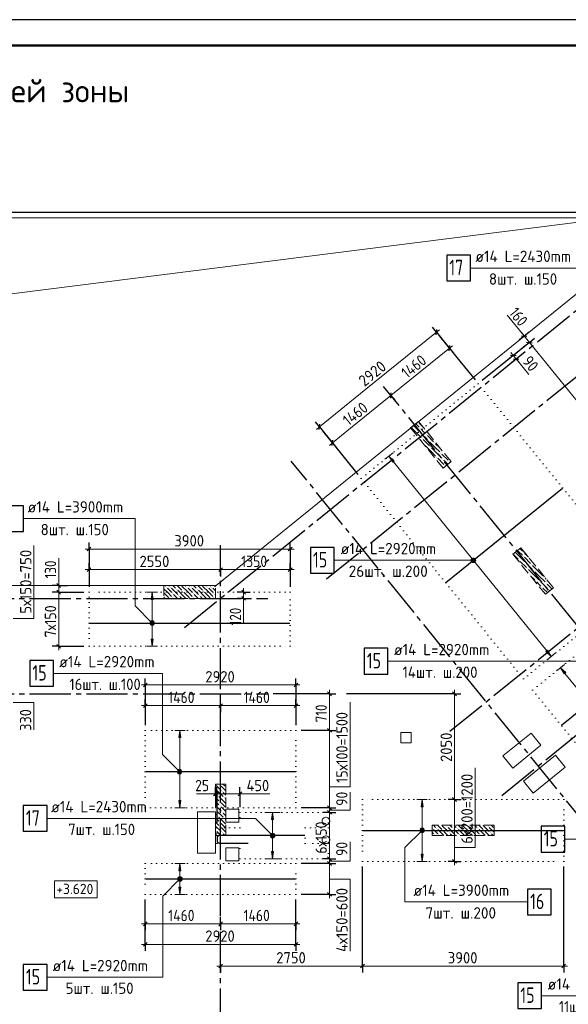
# Model space of a CAD drawing. Header units: millimetres. Extents: x 0 to 42000, y -76 to 29700.
# Tile 11 of 13: x 15564 to 26198, y 10612 to 29700. Entities that reach past the tile are written whole.
import ezdxf

# ---------------------------------------------------------------- set-up
doc = ezdxf.new("R2010")
doc.units = ezdxf.units.MM
for name, pattern in [('______2', [270, 200, -70]), ('______5', [1100, 800, -100, 100, -100]), ('______9', [100, 0, -100])]:
    doc.linetypes.add(name, pattern=pattern)
for name, color, linetype, lineweight in [('Standard', 7, 'Continuous', 25), ('ДОП Верх по Х', 7, 'Continuous', 18), ('ЖБ Перекрытие верхний уровень', 7, 'Continuous', 18), ('Обрамление П-обр. равн.', 7, 'Continuous', 25), ('Общий01', 7, 'Continuous', 13), ('Позиционная метка номер позиции', 7, 'Continuous', 13), ('Примечания', 7, 'Continuous', 13), ('Размерная линия_ общее', 7, 'Continuous', 13), ('Текст_ общее', 7, 'Continuous', 25)]:
    doc.layers.add(name, color=color, linetype=linetype, lineweight=lineweight)
doc.layers.add('ЖБ Пилон', color=7, linetype='______2', lineweight=13, true_color=0xa0a0a0)
doc.layers.add('Оси', color=7, linetype='______5', lineweight=13, true_color=0x656565)
doc.styles.add('ISOCPEUR', font='txt')

msp = doc.modelspace()

# ---------------------------------------------------------------- hatches: boundary and pattern name
at = {"layer": 'ДОП Верх по Х', "linetype": 'Continuous', "lineweight": 13, "transparency": 33554687}
for points in [[(22794, 21119), (22722, 21240), (22825, 21144)], [(18153, 17692), (18133, 17552), (18113, 17692)], [(26117, 17016), (26045, 17137), (26148, 17041)], [(18689, 14562), (18669, 14422), (18649, 14562)], [(23385, 13522), (23365, 13382), (23345, 13522)], [(18689, 12882), (18669, 12742), (18649, 12882)]]:
    msp.add_hatch(color=7, dxfattribs=at).paths.add_polyline_path(points, flags=16)
for points in [[(18153, 18462), (18133, 18602), (18113, 18462)], [(25765, 17451), (25868, 17354), (25796, 17476)], [(18689, 15782), (18669, 15922), (18649, 15782)], [(23385, 14442), (23365, 14582), (23345, 14442)], [(18689, 13202), (18669, 13342), (18649, 13202)]]:
    msp.add_hatch(color=7, dxfattribs=at).paths.add_polyline_path(points)
at = {"layer": 'ЖБ Пилон', "linetype": 'Continuous', "lineweight": 18, "transparency": 33554687}
for points in [[(23288, 21904), (23293, 21899), (23287, 21893), (23281, 21899)], [(23320, 21779), (23327, 21786), (23333, 21779), (23327, 21773)], [(23320, 21699), (23327, 21706), (23333, 21699), (23327, 21693)], [(23360, 21579), (23367, 21586), (23373, 21579), (23367, 21573)], [(23440, 21659), (23447, 21666), (23453, 21659), (23447, 21653)], [(23403, 21462), (23407, 21466), (23413, 21459), (23409, 21454)], [(23480, 21539), (23487, 21546), (23493, 21539), (23487, 21533)], [(23520, 21419), (23527, 21426), (23533, 21419), (23527, 21413)], [(23600, 21499), (23607, 21506), (23613, 21499), (23607, 21493)], [(23720, 21379), (23724, 21383), (23730, 21376), (23727, 21373)], [(23640, 21219), (23647, 21226), (23653, 21219), (23647, 21213)], [(23720, 21299), (23727, 21306), (23733, 21299), (23727, 21293)], [(23760, 21179), (23767, 21186), (23773, 21179), (23767, 21173)], [(23800, 21059), (23807, 21066), (23813, 21059), (23807, 21053)], [(23880, 21139), (23887, 21146), (23893, 21139), (23887, 21133)], [(25320, 19379), (25327, 19386), (25333, 19379), (25327, 19373)], [(25320, 19299), (25327, 19306), (25333, 19299), (25327, 19293)], [(25240, 19219), (25247, 19226), (25253, 19219), (25247, 19213)], [(25360, 19179), (25367, 19186), (25373, 19179), (25367, 19173)], [(25440, 19259), (25442, 19261), (25448, 19254), (25447, 19253)], [(25480, 19139), (25487, 19146), (25493, 19139), (25487, 19133)], [(25400, 19059), (25407, 19066), (25413, 19059), (25407, 19053)], [(25443, 18942), (25447, 18946), (25453, 18939), (25449, 18935)], [(25520, 19019), (25527, 19026), (25533, 19019), (25527, 19013)], [(25720, 18899), (25727, 18906), (25733, 18899), (25727, 18893)], [(25560, 18819), (25567, 18826), (25573, 18819), (25567, 18813)], [(25640, 18819), (25647, 18826), (25653, 18819), (25647, 18813)], [(25760, 18779), (25767, 18786), (25773, 18779), (25767, 18773)], [(18400, 18699), (18407, 18706), (18413, 18699), (18407, 18693)], [(18480, 18699), (18487, 18706), (18493, 18699), (18487, 18693)], [(18520, 18579), (18527, 18586), (18533, 18579), (18527, 18573)], [(18600, 18659), (18607, 18666), (18613, 18659), (18607, 18653)], [(18640, 18539), (18647, 18546), (18653, 18539), (18647, 18533)], [(18720, 18619), (18727, 18626), (18733, 18619), (18727, 18613)], [(18800, 18699), (18807, 18706), (18813, 18699), (18807, 18693)], [(18880, 18699), (18887, 18706), (18893, 18699), (18887, 18693)], [(18920, 18579), (18927, 18586), (18933, 18579), (18927, 18573)], [(19000, 18659), (19007, 18666), (19013, 18659), (19007, 18653)], [(19040, 18539), (19047, 18546), (19053, 18539), (19047, 18533)], [(19120, 18619), (19127, 18626), (19133, 18619), (19127, 18613)], [(19200, 18699), (19207, 18706), (19213, 18699), (19207, 18693)], [(19280, 18699), (19287, 18706), (19293, 18699), (19287, 18693)], [(19320, 18579), (19327, 18586), (19333, 18579), (19327, 18573)], [(25680, 18699), (25687, 18706), (25693, 18699), (25687, 18693)], [(25800, 18659), (25807, 18666), (25813, 18659), (25807, 18653)], [(18520, 18499), (18527, 18506), (18533, 18499), (18527, 18493)], [(18920, 18499), (18927, 18506), (18933, 18499), (18927, 18493)], [(19320, 18499), (19327, 18506), (19333, 18499), (19327, 18493)], [(19360, 14779), (19367, 14786), (19373, 14779), (19367, 14773)], [(19440, 14859), (19447, 14866), (19453, 14859), (19447, 14853)], [(19480, 14739), (19487, 14746), (19493, 14739), (19487, 14733)], [(19400, 14659), (19407, 14666), (19413, 14659), (19407, 14653)], [(19440, 14539), (19447, 14546), (19453, 14539), (19447, 14533)], [(19520, 14619), (19527, 14626), (19533, 14619), (19527, 14613)], [(19360, 14379), (19367, 14386), (19373, 14379), (19367, 14373)], [(19440, 14459), (19447, 14466), (19453, 14459), (19447, 14453)], [(19480, 14339), (19487, 14346), (19493, 14339), (19487, 14333)], [(19400, 14259), (19407, 14266), (19413, 14259), (19407, 14253)], [(19440, 14139), (19447, 14146), (19453, 14139), (19447, 14133)], [(19520, 14219), (19527, 14226), (19533, 14219), (19527, 14213)], [(19360, 13979), (19367, 13986), (19373, 13979), (19367, 13973)], [(19440, 14059), (19447, 14066), (19453, 14059), (19447, 14053)], [(19480, 13939), (19487, 13946), (19493, 13939), (19487, 13933)], [(23560, 14019), (23567, 14026), (23573, 14019), (23567, 14013)], [(23640, 14019), (23647, 14026), (23653, 14019), (23647, 14013)], [(23760, 13979), (23767, 13986), (23773, 13979), (23767, 13973)], [(23840, 14059), (23847, 14066), (23853, 14059), (23847, 14053)], [(23880, 13939), (23887, 13946), (23893, 13939), (23887, 13933)], [(23960, 14019), (23967, 14026), (23973, 14019), (23967, 14013)], [(24040, 14019), (24047, 14026), (24053, 14019), (24047, 14013)], [(24160, 13979), (24167, 13986), (24173, 13979), (24167, 13973)], [(24240, 14059), (24247, 14066), (24253, 14059), (24247, 14053)], [(24280, 13939), (24287, 13946), (24293, 13939), (24287, 13933)], [(24360, 14019), (24367, 14026), (24373, 14019), (24367, 14013)], [(24440, 14019), (24447, 14026), (24453, 14019), (24447, 14013)], [(24560, 13979), (24567, 13986), (24573, 13979), (24567, 13973)], [(24640, 14059), (24647, 14066), (24653, 14059), (24647, 14053)], [(24680, 13939), (24687, 13946), (24693, 13939), (24687, 13933)], [(23600, 13899), (23607, 13906), (23613, 13899), (23607, 13893)], [(23680, 13899), (23687, 13906), (23693, 13899), (23687, 13893)], [(24000, 13899), (24007, 13906), (24013, 13899), (24007, 13893)], [(24080, 13899), (24087, 13906), (24093, 13899), (24087, 13893)], [(24400, 13899), (24407, 13906), (24413, 13899), (24407, 13893)], [(24480, 13899), (24487, 13906), (24493, 13899), (24487, 13893)]]:
    msp.add_hatch(color=7, dxfattribs=at).paths.add_polyline_path(points, flags=16)
at = {"layer": 'Обрамление П-обр. равн.', "linetype": 'Continuous', "lineweight": 13, "transparency": 33554687}
msp.add_hatch(color=7, dxfattribs=at).paths.add_polyline_path([(20445, 14192), (20465, 14332), (20485, 14192)], flags=16)
msp.add_hatch(color=7, dxfattribs=at).paths.add_polyline_path([(20445, 13572), (20465, 13432), (20485, 13572)])
at = {"layer": 'Позиционная метка номер позиции', "linetype": 'Continuous', "lineweight": 13, "transparency": 33554687}
for points in [[(24319, 19197), (24319, 19242), (24313, 19220)], [(24336, 19181), (24336, 19258), (24319, 19242)], [(24336, 19181), (24319, 19242), (24319, 19197)], [(24358, 19175), (24358, 19265), (24336, 19258)], [(24358, 19175), (24336, 19258), (24336, 19181)], [(24381, 19181), (24381, 19258), (24358, 19265)], [(24381, 19181), (24358, 19265), (24358, 19175)], [(24397, 19197), (24397, 19242), (24381, 19258)], [(24397, 19197), (24381, 19258), (24381, 19181)], [(24397, 19242), (24397, 19197), (24403, 19220)], [(18101, 17970), (18144, 18045), (18089, 17991)], [(18089, 17991), (18144, 18045), (18121, 18045)], [(18089, 17991), (18121, 18045), (18089, 18013)], [(18089, 18013), (18121, 18045), (18101, 18034)], [(18101, 17970), (18164, 18034), (18144, 18045)], [(18121, 17959), (18164, 18034), (18101, 17970)], [(18121, 17959), (18176, 18013), (18164, 18034)], [(18144, 17959), (18176, 18013), (18121, 17959)], [(18144, 17959), (18176, 17991), (18176, 18013)], [(18176, 17991), (18144, 17959), (18164, 17970)], [(18630, 15090), (18674, 15165), (18619, 15111)], [(18619, 15111), (18674, 15165), (18651, 15165)], [(18619, 15111), (18651, 15165), (18619, 15133)], [(18619, 15133), (18651, 15165), (18630, 15154)], [(18630, 15090), (18694, 15154), (18674, 15165)], [(18651, 15079), (18694, 15154), (18630, 15090)], [(18651, 15079), (18705, 15133), (18694, 15154)], [(18674, 15079), (18705, 15133), (18651, 15079)], [(18674, 15079), (18705, 15111), (18705, 15133)], [(18705, 15111), (18674, 15079), (18694, 15090)], [(23397, 13950), (23333, 14014), (23322, 13993)], [(23397, 13950), (23322, 13993), (23377, 13939)], [(23377, 13939), (23322, 13993), (23322, 13971)], [(23377, 13939), (23322, 13971), (23354, 13939)], [(23354, 13939), (23322, 13971), (23333, 13950)], [(23408, 13971), (23354, 14025), (23333, 14014)], [(23408, 13971), (23333, 14014), (23397, 13950)], [(23408, 13993), (23377, 14025), (23354, 14025)], [(23408, 13993), (23354, 14025), (23408, 13971)], [(23377, 14025), (23408, 13993), (23397, 14014)], [(20433, 13850), (20476, 13925), (20422, 13871)], [(20422, 13871), (20476, 13925), (20454, 13925)], [(20422, 13871), (20454, 13925), (20422, 13893)], [(20422, 13893), (20454, 13925), (20433, 13914)], [(20433, 13850), (20497, 13914), (20476, 13925)], [(20454, 13839), (20497, 13914), (20433, 13850)], [(20454, 13839), (20508, 13893), (20497, 13914)], [(20476, 13839), (20508, 13893), (20454, 13839)], [(20476, 13839), (20508, 13871), (20508, 13893)], [(20508, 13871), (20476, 13839), (20497, 13850)], [(18701, 13010), (18638, 13074), (18626, 13053)], [(18701, 13010), (18626, 13053), (18681, 12999)], [(18681, 12999), (18626, 13053), (18626, 13031)], [(18681, 12999), (18626, 13031), (18658, 12999)], [(18658, 12999), (18626, 13031), (18638, 13010)], [(18713, 13031), (18658, 13085), (18638, 13074)], [(18713, 13031), (18638, 13074), (18701, 13010)], [(18713, 13053), (18681, 13085), (18658, 13085)], [(18713, 13053), (18658, 13085), (18713, 13031)], [(18681, 13085), (18713, 13053), (18701, 13074)]]:
    msp.add_hatch(color=7, dxfattribs=at).paths.add_polyline_path(points)

# ---------------------------------------------------------------- linework, layer by layer
at = {"layer": 'Standard', "color": 7, "linetype": 'Continuous', "lineweight": 18, "transparency": 33554687}
for p, q in [((19370, 18732), (28173, 25860)), ((6829, 18732), (19370, 18732)), ((22949, 15882), (22949, 15682)), ((23149, 15882), (22949, 15882)), ((23149, 15682), (23149, 15882)), ((25476, 15866), (24932, 15426)), ((25665, 15633), (25476, 15866)), ((22949, 15682), (23149, 15682)), ((25121, 15192), (25665, 15633)), ((24932, 15426), (25121, 15192)), ((25950, 15439), (25329, 14936)), ((26139, 15206), (25950, 15439)), ((25517, 14703), (26139, 15206)), ((25329, 14936), (25517, 14703)), ((19009, 14342), (19009, 13542)), ((19359, 14342), (19009, 14342)), ((19359, 13542), (19359, 14342)), ((19559, 14392), (19559, 14142)), ((19809, 14392), (19559, 14392)), ((19809, 14142), (19809, 14392)), ((19559, 14142), (19809, 14142)), ((21428, 14187), (21424, 14170)), ((21424, 14170), (21424, 14154)), ((21424, 14154), (21428, 14137)), ((21435, 14202), (21428, 14187)), ((21428, 14137), (21435, 14122)), ((21445, 14215), (21435, 14202)), ((21459, 14226), (21445, 14215)), ((21474, 14233), (21459, 14226)), ((21490, 14237), (21474, 14233)), ((21507, 14237), (21490, 14237)), ((21524, 14233), (21507, 14237)), ((21539, 14226), (21524, 14233)), ((21552, 14215), (21539, 14226)), ((21562, 14202), (21552, 14215)), ((21570, 14187), (21562, 14202)), ((21562, 14122), (21570, 14137)), ((21574, 14170), (21570, 14187)), ((21570, 14137), (21574, 14154)), ((21574, 14154), (21574, 14170)), ((21435, 14122), (21445, 14109)), ((21445, 14109), (21459, 14098)), ((21459, 14098), (21474, 14091)), ((21474, 14091), (21490, 14087)), ((21490, 14087), (21507, 14087)), ((21507, 14087), (21524, 14091)), ((21524, 14091), (21539, 14098)), ((21539, 14098), (21552, 14109)), ((21552, 14109), (21562, 14122)), ((21428, 13827), (21424, 13810)), ((21424, 13810), (21424, 13794)), ((21424, 13794), (21428, 13777)), ((21435, 13842), (21428, 13827)), ((21428, 13777), (21435, 13762)), ((21445, 13855), (21435, 13842)), ((21435, 13762), (21445, 13749)), ((21459, 13866), (21445, 13855)), ((21445, 13749), (21459, 13738)), ((21474, 13873), (21459, 13866)), ((21490, 13877), (21474, 13873)), ((21507, 13877), (21490, 13877)), ((21524, 13873), (21507, 13877)), ((21539, 13866), (21524, 13873)), ((21552, 13855), (21539, 13866)), ((21539, 13738), (21552, 13749)), ((21562, 13842), (21552, 13855)), ((21552, 13749), (21562, 13762)), ((21570, 13827), (21562, 13842)), ((21562, 13762), (21570, 13777)), ((21574, 13810), (21570, 13827)), ((21570, 13777), (21574, 13794)), ((21574, 13794), (21574, 13810)), ((19559, 13642), (19559, 13392)), ((19809, 13642), (19559, 13642)), ((19809, 13392), (19809, 13642)), ((21459, 13738), (21474, 13731)), ((21474, 13731), (21490, 13727)), ((21490, 13727), (21507, 13727)), ((21507, 13727), (21524, 13731)), ((21524, 13731), (21539, 13738)), ((19009, 13542), (19359, 13542)), ((19559, 13392), (19809, 13392))]:
    msp.add_line(p, q, dxfattribs=at)
at = {"layer": 'Standard', "color": 7, "linetype": 'Continuous', "lineweight": 25, "transparency": 33554687}
msp.add_lwpolyline([(0, 0), (42000, 0), (42000, 29700), (0, 29700), (0, 0)], close=True, dxfattribs=at)
at = {"layer": 'Standard', "color": 7, "linetype": 'Continuous', "lineweight": 50, "transparency": 33554687}
msp.add_lwpolyline([(2000, 29200), (41500, 29200), (41500, 500), (2000, 500), (2000, 29200)], close=True, dxfattribs=at)
at = {"layer": 'Standard', "color": 7, "linetype": 'Continuous', "lineweight": 13, "transparency": 33554687}
for points in [[(41500, 29200), (2000, 29200), (2000, 6000), (41500, 6000), (41500, 29200)], [(5829, 9232), (37172, 9232), (37172, 27138), (5536, 23138), (5829, 9232)], [(6829, 9232), (37172, 9232), (37172, 25860), (6829, 25860), (6829, 9232)]]:
    msp.add_lwpolyline(points, dxfattribs=at)
at = {"layer": 'Standard', "color": 254, "linetype": 'Continuous', "lineweight": 25, "true_color": 0xc4c4ff, "transparency": 33554687}
msp.add_lwpolyline([(6729, 9132), (37272, 9132), (37272, 25960), (6729, 25960), (6729, 9132)], dxfattribs=at)
at = {"layer": 'ДОП Верх по Х', "color": 251, "linetype": 'Continuous', "lineweight": 13, "true_color": 0x494949, "transparency": 33554687}
for p, q in [((22722, 21240), (22644, 21177)), ((22722, 21240), (22800, 21303)), ((22722, 21240), (22825, 21144)), ((22794, 21119), (22722, 21240)), ((22722, 21240), (22722, 21240)), ((22825, 21144), (22794, 21119)), ((22810, 21131), (25780, 17463)), ((18133, 18602), (18033, 18602)), ((18133, 18602), (18113, 18462)), ((18153, 18462), (18133, 18602)), ((18133, 18602), (18233, 18602)), ((18133, 18602), (18133, 18602)), ((18113, 18462), (18153, 18462)), ((18133, 17692), (18133, 18462)), ((18133, 17552), (18113, 17692)), ((18113, 17692), (18153, 17692)), ((18153, 17692), (18133, 17552)), ((18133, 17552), (18033, 17552)), ((18133, 17552), (18233, 17552)), ((18133, 17552), (18133, 17552)), ((25796, 17476), (25765, 17451)), ((25765, 17451), (25868, 17354)), ((25868, 17354), (25796, 17476)), ((25868, 17354), (25946, 17417)), ((25868, 17354), (25791, 17292)), ((25868, 17354), (25868, 17354)), ((26045, 17137), (26122, 17200)), ((26045, 17137), (25967, 17074)), ((26045, 17137), (26148, 17041)), ((26117, 17016), (26045, 17137)), ((26045, 17137), (26045, 17137)), ((26148, 17041), (26117, 17016)), ((26133, 17028), (27593, 15225)), ((18669, 15922), (18569, 15922)), ((18669, 15922), (18649, 15782)), ((18689, 15782), (18669, 15922)), ((18669, 15922), (18769, 15922)), ((18669, 15922), (18669, 15922)), ((18649, 15782), (18689, 15782)), ((18669, 14562), (18669, 15782)), ((18669, 14422), (18649, 14562)), ((18649, 14562), (18689, 14562)), ((18689, 14562), (18669, 14422)), ((23365, 14582), (23265, 14582)), ((23365, 14582), (23345, 14442)), ((23385, 14442), (23365, 14582)), ((23365, 14582), (23465, 14582)), ((23365, 14582), (23365, 14582)), ((18669, 14422), (18569, 14422)), ((18669, 14422), (18769, 14422)), ((18669, 14422), (18669, 14422)), ((23345, 14442), (23385, 14442)), ((23365, 13522), (23365, 14442)), ((23365, 13382), (23265, 13382)), ((23365, 13382), (23345, 13522)), ((23345, 13522), (23385, 13522)), ((23385, 13522), (23365, 13382)), ((23365, 13382), (23465, 13382)), ((23365, 13382), (23365, 13382)), ((18669, 13342), (18569, 13342)), ((18669, 13342), (18649, 13202)), ((18649, 13202), (18689, 13202)), ((18689, 13202), (18669, 13342)), ((18669, 13342), (18769, 13342)), ((18669, 13342), (18669, 13342)), ((18669, 12882), (18669, 13202)), ((18669, 12742), (18649, 12882)), ((18649, 12882), (18689, 12882)), ((18689, 12882), (18669, 12742)), ((18669, 12742), (18569, 12742)), ((18669, 12742), (18769, 12742)), ((18669, 12742), (18669, 12742))]:
    msp.add_line(p, q, dxfattribs=at)
at = {"layer": 'ДОП Верх по Х', "color": 7, "linetype": 'Continuous', "lineweight": 25, "transparency": 33554687}
for p, q in [((23826, 18789), (26084, 20618)), ((16916, 18002), (20802, 18002)), ((26066, 16022), (28325, 17851)), ((18006, 15122), (20912, 15122)), ((22216, 13982), (26102, 13982)), ((18006, 13042), (20912, 13042))]:
    msp.add_line(p, q, dxfattribs=at)
for points in [[(23841, 24636), (24301, 24636), (24301, 25136), (23841, 25136), (23841, 24636)], [(15178, 19778), (15638, 19778), (15638, 20278), (15178, 20278), (15178, 19778)], [(21199, 18970), (21659, 18970), (21659, 19470), (21199, 19470), (21199, 18970)], [(22242, 17013), (22702, 17013), (22702, 17513), (22242, 17513), (22242, 17013)], [(15760, 16778), (16220, 16778), (16220, 17278), (15760, 17278), (15760, 16778)], [(15634, 13965), (16094, 13965), (16094, 14465), (15634, 14465), (15634, 13965)], [(25671, 13563), (26131, 13563), (26131, 14063), (25671, 14063), (25671, 13563)], [(21091, 13882), (19432, 13882), (19425, 13881), (19417, 13878), (19409, 13874), (19403, 13869), (19398, 13863), (19394, 13856), (19392, 13848), (19391, 13840), (19391, 13780), (19392, 13772), (19394, 13764), (19398, 13757), (19403, 13751), (19409, 13746), (19417, 13742), (19425, 13739), (19432, 13738), (19991, 13738)], [(25407, 12346), (25867, 12346), (25867, 12846), (25407, 12846), (25407, 12346)], [(15634, 10886), (16094, 10886), (16094, 11386), (15634, 11386), (15634, 10886)], [(25218, 10528), (25678, 10528), (25678, 11028), (25218, 11028), (25218, 10528)]]:
    msp.add_lwpolyline(points, dxfattribs=at)
at = {"layer": 'ЖБ Перекрытие верхний уровень', "color": 7, "linetype": 'Continuous', "lineweight": 18, "transparency": 33554687}
for p, q in [((28173, 25860), (19370, 18732)), ((19370, 18732), (6829, 18732)), ((23149, 15882), (22949, 15882)), ((22949, 15882), (22949, 15682)), ((23149, 15682), (23149, 15882)), ((25476, 15866), (24932, 15426)), ((25665, 15633), (25476, 15866)), ((22949, 15682), (23149, 15682)), ((25121, 15192), (25665, 15633)), ((24932, 15426), (25121, 15192)), ((25950, 15439), (25329, 14936)), ((26139, 15206), (25950, 15439)), ((25517, 14703), (26139, 15206)), ((25329, 14936), (25517, 14703)), ((19359, 14342), (19009, 14342)), ((19009, 14342), (19009, 13542)), ((19359, 13542), (19359, 14342)), ((19809, 14392), (19559, 14392)), ((19559, 14392), (19559, 14142)), ((19809, 14142), (19809, 14392)), ((19559, 14142), (19809, 14142)), ((21428, 14187), (21424, 14170)), ((21424, 14170), (21424, 14154)), ((21424, 14154), (21428, 14137)), ((21435, 14202), (21428, 14187)), ((21428, 14137), (21435, 14122)), ((21445, 14215), (21435, 14202)), ((21459, 14226), (21445, 14215)), ((21474, 14233), (21459, 14226)), ((21490, 14237), (21474, 14233)), ((21507, 14237), (21490, 14237)), ((21524, 14233), (21507, 14237)), ((21539, 14226), (21524, 14233)), ((21552, 14215), (21539, 14226)), ((21562, 14202), (21552, 14215)), ((21570, 14187), (21562, 14202)), ((21562, 14122), (21570, 14137)), ((21574, 14170), (21570, 14187)), ((21570, 14137), (21574, 14154)), ((21574, 14154), (21574, 14170)), ((21435, 14122), (21445, 14109)), ((21445, 14109), (21459, 14098)), ((21459, 14098), (21474, 14091)), ((21474, 14091), (21490, 14087)), ((21490, 14087), (21507, 14087)), ((21507, 14087), (21524, 14091)), ((21524, 14091), (21539, 14098)), ((21539, 14098), (21552, 14109)), ((21552, 14109), (21562, 14122)), ((21428, 13827), (21424, 13810)), ((21424, 13810), (21424, 13794)), ((21424, 13794), (21428, 13777)), ((21435, 13842), (21428, 13827)), ((21428, 13777), (21435, 13762)), ((21445, 13855), (21435, 13842)), ((21435, 13762), (21445, 13749)), ((21459, 13866), (21445, 13855)), ((21445, 13749), (21459, 13738)), ((21474, 13873), (21459, 13866)), ((21490, 13877), (21474, 13873)), ((21507, 13877), (21490, 13877)), ((21524, 13873), (21507, 13877)), ((21539, 13866), (21524, 13873)), ((21552, 13855), (21539, 13866)), ((21539, 13738), (21552, 13749)), ((21562, 13842), (21552, 13855)), ((21552, 13749), (21562, 13762)), ((21570, 13827), (21562, 13842)), ((21562, 13762), (21570, 13777)), ((21574, 13810), (21570, 13827)), ((21570, 13777), (21574, 13794)), ((21574, 13794), (21574, 13810)), ((19809, 13642), (19559, 13642)), ((19559, 13642), (19559, 13392)), ((19809, 13392), (19809, 13642)), ((21459, 13738), (21474, 13731)), ((21474, 13731), (21490, 13727)), ((21490, 13727), (21507, 13727)), ((21507, 13727), (21524, 13731)), ((21524, 13731), (21539, 13738)), ((19009, 13542), (19359, 13542)), ((19559, 13392), (19809, 13392))]:
    msp.add_line(p, q, dxfattribs=at)
at = {"layer": 'ЖБ Пилон', "color": 253, "linetype": '______2', "lineweight": 13, "true_color": 0xa0a0a0, "transparency": 33554687}
for p, q in [((23296, 21911), (23141, 21785)), ((23141, 21785), (23770, 21008)), ((23926, 21134), (23296, 21911)), ((23770, 21008), (23926, 21134)), ((25279, 19463), (25123, 19337)), ((25123, 19337), (25753, 18560)), ((25908, 18686), (25279, 19463)), ((18359, 18732), (18359, 18482)), ((19359, 18732), (18359, 18732)), ((19359, 18482), (19359, 18732)), ((25753, 18560), (25908, 18686)), ((18359, 18482), (19359, 18482)), ((19559, 14882), (19359, 14882)), ((19359, 14882), (19359, 13882)), ((19559, 13882), (19559, 14882)), ((24759, 14082), (23559, 14082)), ((23559, 14082), (23559, 13882)), ((24759, 13882), (24759, 14082)), ((19359, 13882), (19559, 13882)), ((23559, 13882), (24759, 13882))]:
    msp.add_line(p, q, dxfattribs=at)
at = {"layer": 'ЖБ Пилон', "color": 9, "linetype": 'Continuous', "lineweight": 18, "true_color": 0xc7c7c7, "transparency": 33554687}
for p, q in [((23152, 21794), (23227, 21719)), ((23227, 21799), (23196, 21830)), ((23227, 21799), (23307, 21719)), ((23240, 21866), (23307, 21799)), ((23307, 21879), (23386, 21800)), ((23227, 21719), (23347, 21599)), ((23387, 21719), (23347, 21759)), ((23347, 21679), (23467, 21559)), ((23427, 21679), (23387, 21719)), ((23467, 21639), (23587, 21519)), ((23387, 21559), (23507, 21439)), ((23547, 21319), (23427, 21439)), ((23627, 21399), (23507, 21519)), ((23547, 21399), (23627, 21319)), ((23627, 21479), (23707, 21399)), ((23627, 21399), (23707, 21319)), ((23547, 21319), (23627, 21239)), ((23627, 21319), (23747, 21199)), ((23667, 21199), (23787, 21079)), ((23747, 21279), (23867, 21159)), ((23736, 21050), (23775, 21012)), ((23787, 21159), (23863, 21083)), ((23907, 21119), (23907, 21119)), ((25147, 19319), (25126, 19340)), ((25147, 19319), (25227, 19239)), ((25171, 19375), (25227, 19319)), ((25227, 19399), (25215, 19411)), ((25227, 19399), (25307, 19319)), ((25227, 19319), (25347, 19199)), ((25259, 19447), (25307, 19399)), ((25387, 19319), (25347, 19359)), ((25427, 19279), (25387, 19319)), ((25267, 19199), (25387, 19079)), ((25347, 19279), (25467, 19159)), ((25387, 19159), (25507, 19039)), ((25627, 18999), (25507, 19119)), ((25547, 18919), (25427, 19039)), ((25467, 18919), (25547, 18839)), ((25547, 18999), (25627, 18919)), ((25547, 18919), (25627, 18839)), ((25627, 18999), (25707, 18919)), ((25627, 18919), (25747, 18799)), ((18374, 18732), (18387, 18719)), ((18467, 18719), (18454, 18732)), ((18534, 18732), (18587, 18679)), ((18614, 18732), (18707, 18639)), ((18827, 18599), (18707, 18719)), ((18774, 18732), (18787, 18719)), ((18867, 18719), (18854, 18732)), ((18934, 18732), (18987, 18679)), ((19014, 18732), (19107, 18639)), ((19227, 18599), (19107, 18719)), ((19174, 18732), (19187, 18719)), ((19267, 18719), (19254, 18732)), ((19334, 18732), (19359, 18707)), ((25627, 18759), (25587, 18799)), ((25667, 18719), (25627, 18759)), ((25667, 18799), (25787, 18679)), ((25747, 18879), (25770, 18856)), ((25787, 18759), (25882, 18664)), ((18427, 18599), (18359, 18667)), ((18359, 18587), (18427, 18519)), ((18427, 18679), (18507, 18599)), ((18427, 18599), (18507, 18519)), ((18427, 18519), (18464, 18482)), ((18507, 18679), (18627, 18559)), ((18587, 18519), (18547, 18559)), ((18624, 18482), (18587, 18519)), ((18747, 18519), (18627, 18639)), ((18667, 18519), (18704, 18482)), ((18747, 18599), (18827, 18519)), ((18747, 18519), (18784, 18482)), ((18827, 18679), (18907, 18599)), ((18827, 18599), (18907, 18519)), ((18827, 18519), (18864, 18482)), ((18907, 18679), (19027, 18559)), ((18987, 18519), (18947, 18559)), ((19024, 18482), (18987, 18519)), ((19147, 18519), (19027, 18639)), ((19067, 18519), (19104, 18482)), ((19147, 18599), (19227, 18519)), ((19147, 18519), (19184, 18482)), ((19227, 18679), (19307, 18599)), ((19227, 18599), (19307, 18519)), ((19227, 18519), (19264, 18482)), ((19307, 18679), (19359, 18627)), ((19359, 18547), (19347, 18559)), ((25707, 18679), (25793, 18593)), ((25837, 18629), (25827, 18639)), ((18359, 18507), (18384, 18482)), ((19359, 14867), (19467, 14759)), ((19359, 14707), (19387, 14679)), ((19387, 14759), (19507, 14639)), ((19427, 14879), (19424, 14882)), ((19467, 14839), (19559, 14747)), ((19504, 14882), (19547, 14839)), ((19559, 14667), (19507, 14719)), ((19359, 14627), (19427, 14559)), ((19387, 14519), (19359, 14547)), ((19427, 14479), (19387, 14519)), ((19547, 14519), (19427, 14639)), ((19467, 14519), (19547, 14439)), ((19547, 14599), (19559, 14587)), ((19547, 14519), (19559, 14507)), ((19359, 14467), (19467, 14359)), ((19387, 14359), (19507, 14239)), ((19467, 14439), (19559, 14347)), ((19559, 14267), (19507, 14319)), ((19359, 14307), (19387, 14279)), ((19359, 14227), (19427, 14159)), ((19387, 14119), (19359, 14147)), ((19547, 14119), (19427, 14239)), ((19547, 14199), (19559, 14187)), ((19359, 14067), (19467, 13959)), ((19427, 14079), (19387, 14119)), ((19387, 13959), (19464, 13882)), ((19467, 14119), (19547, 14039)), ((19467, 14039), (19559, 13947)), ((19547, 14119), (19559, 14107)), ((23559, 13947), (23587, 13919)), ((23584, 14082), (23627, 14039)), ((23627, 13959), (23587, 13999)), ((23667, 13919), (23627, 13959)), ((23664, 14082), (23747, 13999)), ((23667, 13999), (23784, 13882)), ((23747, 14079), (23867, 13959)), ((23787, 13959), (23864, 13882)), ((23827, 14079), (23824, 14082)), ((23867, 14039), (23987, 13919)), ((23904, 14082), (23947, 14039)), ((23984, 14082), (24027, 14039)), ((24027, 13959), (23987, 13999)), ((24067, 13919), (24027, 13959)), ((24064, 14082), (24147, 13999)), ((24067, 13999), (24184, 13882)), ((24147, 14079), (24267, 13959)), ((24187, 13959), (24264, 13882)), ((24227, 14079), (24224, 14082)), ((24267, 14039), (24387, 13919)), ((24304, 14082), (24347, 14039)), ((24384, 14082), (24427, 14039)), ((24427, 13959), (24387, 13999)), ((24467, 13919), (24427, 13959)), ((24464, 14082), (24547, 13999)), ((24467, 13999), (24584, 13882)), ((24547, 14079), (24667, 13959)), ((24587, 13959), (24664, 13882)), ((24627, 14079), (24624, 14082)), ((24667, 14039), (24759, 13947)), ((24704, 14082), (24747, 14039)), ((19359, 13907), (19384, 13882)), ((19544, 13882), (19507, 13919)), ((23944, 13882), (23907, 13919)), ((24344, 13882), (24307, 13919)), ((24744, 13882), (24707, 13919))]:
    msp.add_line(p, q, dxfattribs=at)
at = {"layer": 'Обрамление П-обр. равн.', "color": 251, "linetype": 'Continuous', "lineweight": 13, "true_color": 0x494949, "transparency": 33554687}
for p, q in [((20615, 14332), (20315, 14332)), ((20445, 14192), (20465, 14332)), ((20465, 14332), (20465, 13432)), ((20465, 14332), (20465, 14332)), ((20465, 14332), (20465, 14332)), ((20465, 14332), (20465, 14332)), ((20465, 14332), (20485, 14192)), ((20485, 14192), (20445, 14192)), ((20465, 14192), (20465, 14182)), ((20485, 13572), (20445, 13572)), ((20445, 13572), (20465, 13432)), ((20465, 13572), (20465, 13582)), ((20465, 13432), (20485, 13572)), ((20615, 13432), (20315, 13432)), ((20465, 13432), (20465, 13432)), ((20465, 13432), (20465, 13432)), ((20465, 13432), (20465, 13432))]:
    msp.add_line(p, q, dxfattribs=at)
at = {"layer": 'Общий01', "color": 7, "linetype": 'Continuous', "lineweight": 18, "transparency": 33554687}
msp.add_lwpolyline([(16240, 12674), (17067, 12674), (17067, 13008), (16240, 13008), (16240, 12674)], dxfattribs=at)
at = {"layer": 'Оси', "color": 8, "linetype": '______5', "lineweight": -3, "transparency": 33554687}
for p, q in [((18759, 17916), (30968, 27803)), ((21510, 18857), (31598, 27025)), ((23902, 15904), (33989, 24072)), ((24909, 14660), (34996, 22829)), ((33995, 8540), (22617, 22591)), ((32208, 7093), (20829, 21143)), ((19459, 6819), (19459, 19515)), ((3656, 18482), (20376, 18482)), ((3656, 16632), (20376, 16632))]:
    msp.add_line(p, q, dxfattribs=at)
at = {"layer": 'Позиционная метка номер позиции', "color": 7, "linetype": 'Continuous', "lineweight": 13, "transparency": 33554687}
for p, q in [((27827, 24886), (24301, 24886)), ((24358, 19220), (21659, 19220)), ((24313, 19220), (24313, 19220)), ((24358, 19265), (24358, 19265)), ((24358, 19175), (24358, 19175)), ((24403, 19220), (24403, 19220)), ((18101, 18034), (18101, 18034)), ((18101, 17970), (18101, 17970)), ((18164, 18034), (18164, 18034)), ((18164, 17970), (18164, 17970)), ((18630, 15154), (18630, 15154)), ((18630, 15090), (18630, 15090)), ((18694, 15154), (18694, 15154)), ((18694, 15090), (18694, 15090)), ((23333, 14014), (23333, 14014)), ((23333, 13950), (23333, 13950)), ((23397, 14014), (23397, 14014)), ((23397, 13950), (23397, 13950)), ((20433, 13914), (20433, 13914)), ((20433, 13850), (20433, 13850)), ((20497, 13914), (20497, 13914)), ((20497, 13850), (20497, 13850)), ((29725, 13813), (26131, 13813)), ((18638, 13074), (18638, 13074)), ((18638, 13010), (18638, 13010)), ((18701, 13074), (18701, 13074)), ((18701, 13010), (18701, 13010))]:
    msp.add_line(p, q, dxfattribs=at)
at = {"layer": 'Позиционная метка номер позиции', "color": 251, "linetype": 'Continuous', "lineweight": 13, "true_color": 0x656565, "transparency": 33554687}
for p, q in [((25342, 23568), (25015, 23972)), ((25189, 23122), (25434, 22819)), ((16321, 18732), (16321, 19262)), ((19905, 18482), (19905, 18002)), ((19359, 14693), (18989, 14693)), ((19834, 14693), (20414, 14693))]:
    msp.add_line(p, q, dxfattribs=at)
at = {"layer": 'Позиционная метка номер позиции', "color": 7, "linetype": 'Continuous', "lineweight": 13, "transparency": 33554687}
for points in [[(18132, 18002), (17799, 18335), (17799, 20028), (15638, 20028)], [(26598, 16453), (26598, 17263), (22708, 17263)], [(18662, 15122), (18329, 15455), (18329, 17028), (16220, 17028)], [(20465, 13882), (20132, 14215), (16094, 14215)], [(23365, 13982), (23032, 13649), (23032, 12596), (25407, 12596)], [(18669, 13042), (18336, 12709), (18336, 11136), (16094, 11136)], [(28205, 9822), (27872, 10155), (27872, 10778), (25678, 10778)]]:
    msp.add_lwpolyline(points, dxfattribs=at)
at = {"layer": 'Позиционная метка номер позиции', "color": 251, "linetype": 'Continuous', "lineweight": 13, "true_color": 0x656565, "transparency": 33554687}
for points in [[(15438, 18089), (15838, 18089), (15838, 19504)], [(15438, 16465), (15838, 16465), (15838, 15930)], [(21568, 14826), (21968, 14826), (21968, 16466)], [(23992, 13649), (24392, 13649), (24392, 15199)], [(21568, 14374), (21968, 14374), (21968, 14724)], [(21568, 13389), (21968, 13389), (21968, 13759)], [(21568, 13039), (21968, 13039), (21968, 11639)]]:
    msp.add_lwpolyline(points, dxfattribs=at)
at = {"layer": 'Позиционная метка номер позиции', "color": 7, "linetype": 'Continuous', "lineweight": 13, "transparency": 33554687}
for centre in [(24358, 19220), (18132, 18002), (18662, 15122), (23365, 13982), (20465, 13882), (18669, 13042)]:
    msp.add_circle(centre, 45, dxfattribs=at)
at = {"layer": 'Примечания', "color": 7, "linetype": '______9', "lineweight": 13, "transparency": 33554687}
for p, q in [((24454, 22643), (22184, 20805)), ((27600, 18757), (24454, 22643)), ((22184, 20805), (25331, 16919)), ((25331, 16919), (27600, 18757)), ((16909, 18602), (16909, 17552)), ((20809, 18602), (16909, 18602)), ((20809, 17552), (20809, 18602)), ((27776, 18539), (25507, 16702)), ((16909, 17552), (20809, 17552)), ((25507, 16702), (27143, 14681)), ((17999, 15922), (17999, 14422)), ((20919, 15922), (17999, 15922)), ((20919, 14422), (20919, 15922)), ((22209, 14582), (22209, 13382)), ((26109, 14582), (22209, 14582)), ((26109, 13382), (26109, 14582)), ((17999, 14422), (20919, 14422)), ((19834, 14332), (19834, 14032)), ((21548, 14332), (19834, 14332)), ((21548, 14032), (21548, 14332)), ((19834, 14032), (19384, 14032)), ((19384, 14032), (19384, 13732)), ((21098, 13732), (21098, 14032)), ((21098, 14032), (21548, 14032)), ((19384, 13732), (19834, 13732)), ((19834, 13732), (19834, 13432)), ((21548, 13732), (21098, 13732)), ((21548, 13432), (21548, 13732)), ((19834, 13432), (21548, 13432)), ((22209, 13382), (26109, 13382)), ((17999, 13342), (17999, 12742)), ((20919, 13342), (17999, 13342)), ((20919, 12742), (20919, 13342)), ((17999, 12742), (20919, 12742))]:
    msp.add_line(p, q, dxfattribs=at)
at = {"layer": 'Размерная линия_ общее', "color": 251, "linetype": 'Continuous', "lineweight": -3, "true_color": 0x656565, "transparency": 33554687}
for p, q in [((23643, 23643), (23565, 23740)), ((23643, 23643), (23722, 23546)), ((23895, 23332), (23706, 23565)), ((25342, 23568), (25245, 23490)), ((25342, 23568), (25253, 23496)), ((25342, 23568), (25440, 23647)), ((25443, 23444), (25540, 23523)), ((23895, 23332), (23817, 23429)), ((23895, 23332), (23974, 23235)), ((25443, 23444), (24531, 22706)), ((25132, 23192), (25365, 23381)), ((25443, 23444), (25346, 23365)), ((25132, 23192), (25035, 23113)), ((25189, 23122), (25092, 23044)), ((25132, 23192), (25229, 23271)), ((25189, 23122), (25286, 23201)), ((25189, 23122), (25189, 23122)), ((22761, 22413), (22682, 22511)), ((22761, 22413), (22839, 22316)), ((22761, 22413), (22761, 22413)), ((21374, 21806), (21296, 21903)), ((21374, 21806), (21453, 21708)), ((21374, 21806), (22121, 20883)), ((21626, 21495), (21437, 21728)), ((21626, 21495), (21547, 21592)), ((21626, 21495), (21705, 21398)), ((16909, 19438), (16909, 19563)), ((20809, 19438), (20809, 19563)), ((16909, 19438), (16909, 19313)), ((16909, 19438), (16909, 18702)), ((20809, 19438), (20809, 19313)), ((20809, 19438), (20809, 18702)), ((16909, 19038), (16909, 19163)), ((19459, 19038), (19459, 19163)), ((20809, 19038), (20809, 19163)), ((16909, 19038), (16909, 18913)), ((16909, 19038), (16909, 18702)), ((19459, 19038), (19459, 18913)), ((19459, 19038), (19459, 18904)), ((20809, 19038), (20809, 18913)), ((20809, 19038), (20809, 18702)), ((16321, 18732), (16196, 18732)), ((16321, 18732), (16446, 18732)), ((16321, 18732), (16488, 18732)), ((16321, 18602), (16196, 18602)), ((16321, 18602), (16446, 18602)), ((16321, 18602), (16809, 18602)), ((19905, 18602), (19780, 18602)), ((19905, 18602), (20030, 18602)), ((19905, 18602), (19905, 18602)), ((19905, 18482), (19780, 18482)), ((19905, 18482), (20030, 18482)), ((19905, 18482), (19905, 18482)), ((16321, 17552), (16196, 17552)), ((16321, 17552), (16446, 17552)), ((16321, 17552), (16809, 17552)), ((17999, 16802), (17999, 16927)), ((17999, 16802), (17999, 16677)), ((17999, 16802), (17999, 16022)), ((20919, 16802), (20919, 16927)), ((20919, 16802), (20919, 16677)), ((20919, 16802), (20919, 16022)), ((21568, 16632), (20476, 16632)), ((21568, 16632), (21443, 16632)), ((21568, 16632), (21693, 16632)), ((23992, 16632), (21898, 16632)), ((23992, 16632), (23867, 16632)), ((23992, 16632), (24117, 16632)), ((17999, 16402), (17999, 16527)), ((19459, 16402), (19459, 16527)), ((20919, 16402), (20919, 16527)), ((17999, 16402), (17999, 16277)), ((17999, 16402), (17999, 16022)), ((19459, 16402), (19459, 16277)), ((19459, 16402), (19459, 16402)), ((20919, 16402), (20919, 16277)), ((20919, 16402), (20919, 16022)), ((21568, 15922), (21443, 15922)), ((21568, 15922), (21693, 15922)), ((19359, 14693), (19359, 14818)), ((19384, 14693), (19384, 14818)), ((19834, 14693), (19834, 14818)), ((19359, 14693), (19359, 14568)), ((19359, 14693), (19359, 14432)), ((19384, 14693), (19384, 14568)), ((19384, 14693), (19384, 14132)), ((19834, 14693), (19834, 14568)), ((19834, 14693), (19834, 14432)), ((23992, 14582), (23867, 14582)), ((23992, 14582), (24117, 14582)), ((23992, 14582), (23992, 14582)), ((21568, 14422), (21443, 14422)), ((21568, 14332), (21443, 14332)), ((21568, 14422), (21693, 14422)), ((21568, 14332), (21693, 14332)), ((21568, 14332), (21568, 14332)), ((21568, 13432), (21443, 13432)), ((21568, 13432), (21693, 13432)), ((21568, 13432), (21568, 13432)), ((23992, 13382), (23867, 13382)), ((23992, 13382), (24117, 13382)), ((23992, 13382), (23992, 13382)), ((21568, 13342), (21019, 13342)), ((21568, 13342), (21443, 13342)), ((21568, 13342), (21693, 13342)), ((26109, 11354), (26109, 13282)), ((17999, 11774), (17999, 12642)), ((17999, 12174), (17999, 12642)), ((20919, 11774), (20919, 12642)), ((20919, 12174), (20919, 12642)), ((21568, 12742), (21019, 12742)), ((21568, 12742), (21443, 12742)), ((21568, 12742), (21693, 12742)), ((17999, 12174), (17999, 12299)), ((19459, 12174), (19459, 12299)), ((20919, 12174), (20919, 12299)), ((17999, 12174), (17999, 12049)), ((19459, 12174), (19459, 12191)), ((19459, 12174), (19459, 12049)), ((20919, 12174), (20919, 12049)), ((17999, 11774), (17999, 11899)), ((20919, 11774), (20919, 11899)), ((17999, 11774), (17999, 11649)), ((20919, 11774), (20919, 11649)), ((19459, 11354), (19459, 11479)), ((22209, 11354), (22209, 11479)), ((26109, 11354), (26109, 11479)), ((19459, 11354), (19459, 11374)), ((19459, 11354), (19459, 11229)), ((22209, 11354), (22209, 11229)), ((26109, 11354), (26109, 11229))]:
    msp.add_line(p, q, dxfattribs=at)
at = {"layer": 'Размерная линия_ общее', "color": 251, "linetype": 'Continuous', "lineweight": 25, "true_color": 0x656565, "transparency": 33554687}
for p, q in [((23638, 23590), (23649, 23696)), ((25290, 23574), (25395, 23563)), ((23890, 23280), (23901, 23385)), ((25390, 23449), (25496, 23438)), ((25080, 23198), (25185, 23187)), ((25136, 23128), (25241, 23117)), ((22755, 22361), (22766, 22466)), ((21369, 21753), (21380, 21858)), ((21620, 21442), (21631, 21547)), ((16871, 19401), (16946, 19476)), ((20771, 19401), (20846, 19476)), ((16871, 19001), (16946, 19076)), ((19421, 19001), (19496, 19076)), ((20771, 19001), (20846, 19076)), ((16283, 18770), (16358, 18695)), ((16283, 18639), (16358, 18565)), ((19868, 18639), (19943, 18565)), ((19868, 18519), (19943, 18445)), ((16283, 17590), (16358, 17514)), ((17961, 16764), (18036, 16839)), ((20881, 16764), (20956, 16839)), ((21530, 16670), (21605, 16595)), ((23954, 16670), (24029, 16595)), ((17961, 16364), (18036, 16439)), ((19421, 16364), (19496, 16439)), ((20881, 16364), (20956, 16439)), ((21530, 15960), (21605, 15885)), ((19396, 14730), (19321, 14655)), ((19421, 14730), (19346, 14655)), ((19871, 14730), (19796, 14655)), ((23954, 14619), (24029, 14545)), ((21530, 14460), (21605, 14385)), ((21530, 14370), (21605, 14295)), ((21530, 13470), (21605, 13395)), ((21530, 13380), (21605, 13304)), ((23954, 13419), (24029, 13345)), ((21530, 12780), (21605, 12705)), ((17961, 12136), (18036, 12211)), ((19421, 12136), (19496, 12211)), ((20881, 12136), (20956, 12211)), ((17961, 11736), (18036, 11811)), ((20881, 11736), (20956, 11811)), ((19421, 11316), (19496, 11391)), ((22171, 11316), (22246, 11391)), ((26071, 11316), (26146, 11391))]:
    msp.add_line(p, q, dxfattribs=at)
at = {"layer": 'Размерная линия_ общее', "color": 251, "linetype": 'Continuous', "lineweight": 13, "true_color": 0x656565, "transparency": 33554687}
for p, q in [((23643, 23643), (23702, 23690)), ((25342, 23568), (25295, 23626)), ((25342, 23568), (25443, 23444)), ((22761, 22413), (23895, 23332)), ((23895, 23332), (23953, 23379)), ((25443, 23444), (28590, 19558)), ((25132, 23192), (25085, 23250)), ((25132, 23192), (25189, 23122)), ((25189, 23122), (25236, 23064)), ((21374, 21806), (21316, 21758)), ((21626, 21495), (21568, 21447)), ((16909, 19438), (16834, 19438)), ((16909, 19438), (20809, 19438)), ((20809, 19438), (20884, 19438)), ((16909, 19038), (16834, 19038)), ((16909, 19038), (19459, 19038)), ((19459, 19038), (20809, 19038)), ((20809, 19038), (20884, 19038)), ((16321, 18732), (16321, 18807)), ((16321, 18732), (16321, 18602)), ((16321, 18602), (16321, 17552)), ((19905, 18602), (19905, 18677)), ((19905, 18602), (19905, 18482)), ((19905, 18482), (19905, 18407)), ((16321, 17552), (16321, 17477)), ((17999, 16802), (17924, 16802)), ((17999, 16802), (20919, 16802)), ((20919, 16802), (20994, 16802)), ((21568, 16632), (21568, 16707)), ((23992, 16632), (23992, 16707)), ((17999, 16402), (17924, 16402)), ((17999, 16402), (19459, 16402)), ((19459, 16402), (20919, 16402)), ((20919, 16402), (20994, 16402)), ((19359, 14693), (19284, 14693)), ((19384, 14693), (19359, 14693)), ((19834, 14693), (19384, 14693)), ((19834, 14693), (19909, 14693)), ((23992, 14582), (23992, 13382)), ((21568, 14422), (21568, 14332)), ((21568, 14332), (21568, 13432)), ((21568, 13432), (21568, 13342)), ((23992, 13382), (23992, 13307)), ((21568, 13342), (21568, 12742)), ((21568, 12742), (21568, 12667)), ((17999, 12174), (17924, 12174)), ((17999, 12174), (19459, 12174)), ((19459, 12174), (20919, 12174)), ((20919, 12174), (20994, 12174)), ((17999, 11774), (17924, 11774)), ((17999, 11774), (20919, 11774)), ((20919, 11774), (20994, 11774)), ((19459, 11354), (19384, 11354)), ((19459, 11354), (22209, 11354)), ((22209, 11354), (26109, 11354)), ((26109, 11354), (26184, 11354))]:
    msp.add_line(p, q, dxfattribs=at)
for points in [[(21374, 21806), (22276, 22536), (22276, 22536), (23643, 23643)], [(21626, 21495), (21978, 21780), (21978, 21780), (22761, 22413)], [(21568, 16632), (21568, 15995), (21568, 15995), (21568, 15922)], [(23992, 16632), (23992, 15231), (23992, 15231), (23992, 15046), (23992, 15046), (23992, 14582)], [(21568, 15922), (21568, 15855), (21568, 15855), (21568, 15811), (21568, 15811), (21568, 15716), (21568, 15716), (21568, 15537), (21568, 15537), (21568, 14422)]]:
    msp.add_lwpolyline(points, dxfattribs=at)
at = {"layer": 'Размерная линия_ общее', "color": 251, "linetype": 'Continuous', "lineweight": -3, "true_color": 0x656565, "transparency": 33554687}
for points in [[(23643, 23643), (24040, 23153), (24040, 23153), (24391, 22720)], [(21568, 15922), (21562, 15922), (21562, 15922), (21551, 15922), (21551, 15922), (21019, 15922)], [(21568, 14422), (21551, 14422), (21551, 14422), (21019, 14422)], [(22209, 11354), (22209, 11371), (22209, 11371), (22209, 12818), (22209, 12818), (22209, 13282)]]:
    msp.add_lwpolyline(points, dxfattribs=at)

# ---------------------------------------------------------------- texts
at = {"layer": 'Standard', "color": 7, "linetype": 'Continuous', "lineweight": 25, "transparency": 33554687, "insert": (16504, 13893), "char_height": 220, "width": 1532.97, "attachment_point": 7, "style": 'ISOCPEUR'}
msp.add_mtext('\\W0.94;7шт. ш.150', dxfattribs=at)
at = {"layer": 'ДОП Верх по Х', "color": 7, "linetype": 'Continuous', "lineweight": 13, "transparency": 33554687, "attachment_point": 7, "style": 'ISOCPEUR'}
for s, insert, char_height, width in [('\\W0.96;ø14 L=2430mm ', (24396, 25003), 220, 2194.69), ('\\W0.75;17', (23891, 24746), 300, 472.28), ('\\W0.95;8шт. ш.150 ', (24660, 24563), 220, 1665.53), ('\\W0.96;ø14 L=3900mm ', (15717, 20145), 220, 2172.61), ('\\W0.95;8шт. ш.150 ', (15970, 19705), 220, 1665.53), ('\\W0.96;ø14 L=2920mm ', (21786, 19337), 220, 2172.61), ('\\W0.75;15', (21249, 19080), 300, 472.29), ('\\W0.98;26шт. ш.200 ', (21940, 18897), 220, 1866.46), ('\\W0.96;ø14 L=2920mm ', (22818, 17380), 220, 2172.61), ('\\W0.75;15', (22292, 17123), 300, 472.28), ('\\W0.75;15', (15810, 16888), 300, 472.28), ('\\W0.96;ø14 L=2920mm ', (16330, 17145), 220, 2172.61), ('\\W0.95;14шт. ш.200 ', (22983, 16940), 220, 1842.01), ('\\W0.93;16шт. ш.100 ', (16528, 16705), 220, 1773.34), ('\\W0.96;ø14 L=2430mm ', (16174, 14333), 220, 2194.7), ('\\W0.75;17', (15684, 14075), 300, 472.29), ('\\W0.75;15', (25721, 13673), 300, 472.29), ('\\W0.96;ø14 L=3900mm ', (23198, 12713), 220, 2172.61), ('\\W0.75;16', (25457, 12456), 300, 472.28), ('\\W0.97;7шт. ш.200 ', (23429, 12273), 220, 1712.33), ('\\W0.96;ø14 L=2920mm ', (16202, 11253), 220, 2172.61), ('\\W0.75;15', (15684, 10996), 300, 472.29), ('\\W0.96;ø14 L=2920mm ', (25798, 10895), 220, 2172.6), ('\\W0.95;5шт. ш.150 ', (16455, 10813), 220, 1665.53), ('\\W0.75;15', (25268, 10638), 300, 472.29), ('\\W0.90;11шт. ш.100 ', (26018, 10455), 220, 1726.79)]:
    msp.add_mtext(s, dxfattribs=dict(at, insert=insert, char_height=char_height, width=width))
at = {"layer": 'Общий01', "color": 7, "linetype": 'Continuous', "lineweight": 18, "transparency": 33554687, "insert": (16274, 12748), "char_height": 200, "width": 854.28, "attachment_point": 7, "style": 'ISOCPEUR'}
msp.add_mtext('\\W0.95;+3.620', dxfattribs=at)
at = {"layer": 'Размерная линия_ общее', "color": 251, "linetype": 'Continuous', "lineweight": 25, "true_color": 0x656565, "transparency": 33554687, "char_height": 220, "attachment_point": 7, "style": 'ISOCPEUR'}
for s, insert, width, rotation in [('\\W0.83;160', (25038, 24007), 508.58, 309), ('\\W0.93;2920', (22247, 22576), 718.1, 39), ('\\W0.87;1460', (23074, 22732), 689.43, 39), ('\\W0.87;90', (25295, 23070), 403.93, 309), ('\\W0.87;1460', (21940, 21813), 689.42, 39), ('\\W0.94;5х150=750', (15792, 18184), 1444.18, 90), ('\\W0.83;130', (16271, 18870), 508.57, 90), ('\\W0.89;7х150', (16271, 17725), 823.55, 90), ('\\W0.83;120', (19855, 17958), 508.57, 90), ('\\W0.83;710', (21518, 16079), 508.57, 90), ('\\W0.90;15х100=1500', (21920, 14904), 1659.82, 90), ('\\W0.91;330', (15788, 15914), 561.99, 90), ('\\W0.93;2050', (23942, 15310), 718.09, 90), ('\\W0.94;6х200=1200', (24344, 13723), 1598.7, 90), ('\\W0.87;90', (21918, 14460), 403.92, 90), ('\\W0.89;6х150', (21518, 13530), 823.55, 90), ('\\W0.87;90', (21917, 13488), 403.93, 90), ('\\W0.94;4х150=600', (21920, 11627), 1466.32, 90)]:
    msp.add_mtext(s, dxfattribs=dict(at, insert=insert, width=width, rotation=rotation))
for s, insert, width in [('\\W0.93;3900', (18562, 19488), 718.1), ('\\W0.93;2550', (17887, 19088), 718.1), ('\\W0.87;1350', (19859, 19088), 666.91), ('\\W0.93;2920', (19162, 16852), 718.1), ('\\W0.87;1460', (18443, 16452), 689.43), ('\\W0.87;1460', (19903, 16452), 689.42), ('\\W0.87;25', (18965, 14743), 403.92), ('\\W0.92;450', (19961, 14743), 584.45), ('\\W0.87;1460', (18443, 12224), 689.43), ('\\W0.87;1460', (19903, 12224), 689.42), ('\\W0.93;2920', (19162, 11824), 718.1), ('\\W0.93;2750', (20537, 11404), 718.09), ('\\W0.93;3900', (23862, 11404), 718.1)]:
    msp.add_mtext(s, dxfattribs=dict(at, insert=insert, width=width))
at = {"layer": 'Текст_ общее', "color": 7, "linetype": 'Continuous', "lineweight": 50, "transparency": 33554687, "insert": (3000, 27975), "char_height": 450, "width": 14861.41, "attachment_point": 7, "style": 'ISOCPEUR'}
msp.add_mtext('\\W0.99;Схема дополнительного армирования верхней зоны', dxfattribs=at)

doc.saveas('drawing.dxf')
